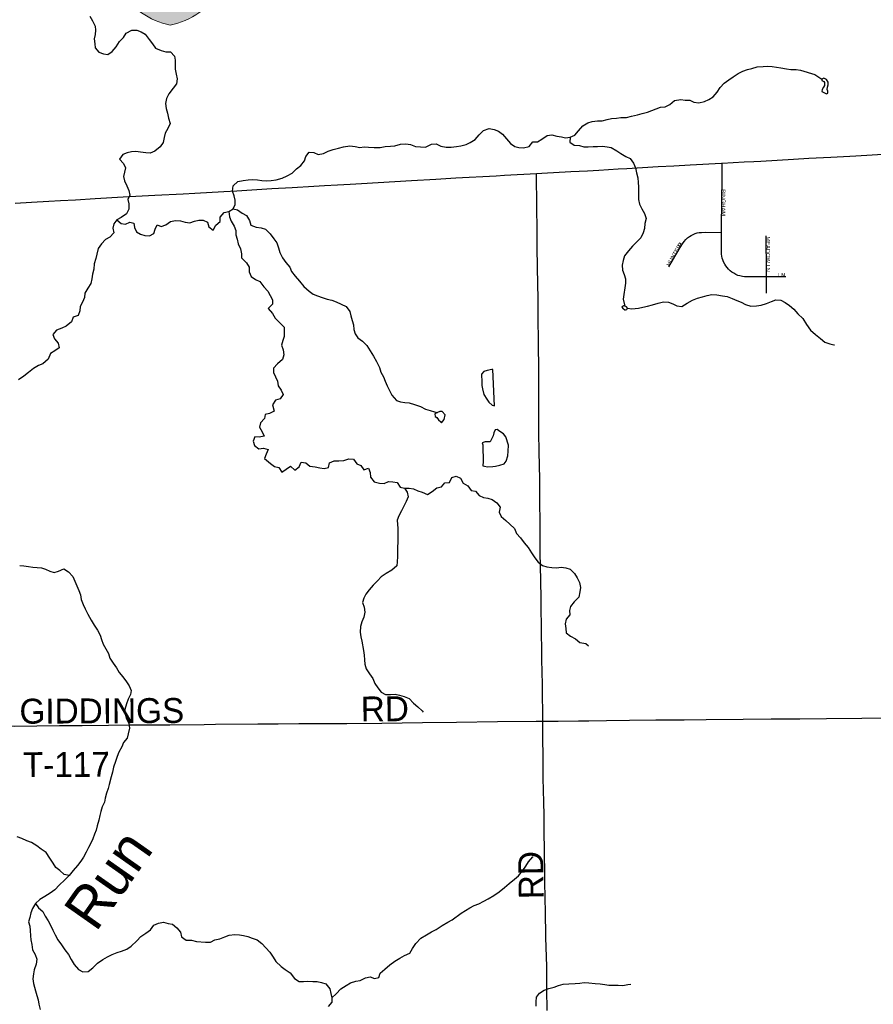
# Model space of a CAD drawing. Header units: feet. Extents: x 2113747 to 2516209, y 960708 to 1356798.
# Tile 101 of 206: x 2328992 to 2339271, y 1121601 to 1133451. Entities that reach past the tile are written whole.
import ezdxf
from ezdxf.enums import TextEntityAlignment as Align

# ---------------------------------------------------------------- set-up
doc = ezdxf.new("R2010")
doc.units = ezdxf.units.FT
doc.header["$LTSCALE"] = 50
doc.header["$MEASUREMENT"] = 0
for name, color, linetype in [('0_Xref', 7, 'Continuous'), ('GM_X_County_Road', 3, 'Continuous'), ('GM_X_Interstate_Shield', 251, 'Continuous'), ('GM_X_Minor_Lake', 5, 'Continuous'), ('GM_X_Minor_River', 5, 'Continuous'), ('GM_X_Minor_River_Text', 5, 'Continuous'), ('GM_X_Township_Road', 4, 'Continuous'), ('GM_X_Township_Road_Text', 4, 'Continuous'), ('GM_X_Township_Subdivision', 4, 'Continuous'), ('GM_X_Township_Subdivision_Text', 4, 'Continuous')]:
    doc.layers.add(name, color=color, linetype=linetype)
doc.styles.add('Styledgn000', font='dgn000.shx')
doc.styles.add('Styledgn030', font='dgn030.shx')
doc.styles.add('Styledgn031', font='dgn031.shx')

# ---------------------------------------------------------------- blocks, each defined once
blk = doc.blocks.new('M1-1_22')
at = {"layer": 'GM_X_Interstate_Shield', "linetype": 'Continuous'}
h = blk.add_hatch(color=1, dxfattribs=at)
edge = h.paths.add_edge_path()
edge.add_arc((188, 169), 938, 141.669, 165.8066, ccw=False)
edge.add_line((-548, 750), (-548, 750))
edge.add_arc((-274, 1647), 938, 253.0091, 286.9909)
edge.add_line((0, 750), (0, 750))
edge.add_arc((274, 1647), 938, 253.0091, 286.9909)
edge.add_line((548, 750), (548, 750))
edge.add_arc((-188, 169), 938, 14.1934, 38.331, ccw=False)
edge.add_line((721, 398), (-721, 398))
h = blk.add_hatch(color=5, dxfattribs=at)
edge = h.paths.add_edge_path()
edge.add_arc((188, 169), 938, 165.8066, 258.463)
edge.add_line((0, -750), (0, -750))
edge.add_arc((-188, 169), 938, 281.537, 374.1934)
edge.add_line((721, 398), (-721, 398))
at = {"layer": 'GM_X_Interstate_Shield', "color": 7, "linetype": 'Continuous', "lineweight": 0}
blk.add_line((-721, 398), (721, 398), dxfattribs=at)
at = {"layer": 'GM_X_Interstate_Shield', "color": 1, "linetype": 'Continuous', "lineweight": 0, "flags": 128}
blk.add_lwpolyline([(-721, 398, -0.105712), (-548, 750), (-548, 750, 0.14937), (0, 750), (0, 750, 0.14937), (548, 750), (548, 750, -0.105712), (721, 398), (-721, 398)], format="xyb", dxfattribs=at)
at = {"layer": 'GM_X_Interstate_Shield', "color": 5, "linetype": 'Continuous', "lineweight": 0, "flags": 128}
blk.add_lwpolyline([(-721, 398, 0.427859), (0, -750), (0, -750, 0.427859), (721, 398), (-721, 398)], format="xyb", dxfattribs=at)
at = {"layer": 'GM_X_Interstate_Shield', "color": 18, "linetype": 'Continuous', "lineweight": 0, "true_color": 0x1e0000, "style": 'Styledgn000', "width": 0.800064}
blk.add_text('77', height=625, dxfattribs=at).set_placement((75, -328), align=Align.CENTER)
blk = doc.blocks.new('POR')
at = {"layer": 'GM_X_County_Road', "flags": 128}
for points in [[(2337451, 1131724), (2337716, 1131739), (2337831, 1131745), (2337916, 1131750), (2338309, 1131773), (2338493, 1131784), (2338761, 1131798), (2338987, 1131809), (2339059, 1131814), (2339453, 1131838), (2339885, 1131863), (2340009, 1131870), (2340131, 1131877), (2340429, 1131894), (2340560, 1131901), (2340743, 1131912), (2340881, 1131919), (2341145, 1131934), (2341188, 1131937)], [(2335213, 1131599), (2335280, 1131603), (2335627, 1131623), (2335830, 1131634), (2335964, 1131642), (2336200, 1131656), (2336302, 1131661), (2336680, 1131684), (2336868, 1131693), (2337067, 1131704), (2337441, 1131724), (2337451, 1131724)], [(2328939, 1131243), (2329133, 1131254), (2329345, 1131267), (2329483, 1131275), (2329663, 1131285), (2329902, 1131298), (2330239, 1131318), (2330544, 1131334), (2330619, 1131338), (2330960, 1131357), (2331101, 1131364), (2331451, 1131384), (2331605, 1131393), (2332027, 1131419), (2332273, 1131431), (2332534, 1131446), (2332664, 1131455), (2332817, 1131463), (2332970, 1131473), (2333107, 1131481), (2333710, 1131516), (2334002, 1131532), (2334244, 1131546), (2334729, 1131573), (2334831, 1131579), (2335213, 1131599)]]:
    blk.add_lwpolyline(points, dxfattribs=at)
at = {"layer": 'GM_X_Minor_Lake'}
for p, q in [((2338681, 1132694), (2338684, 1132661)), ((2334708, 1128803), (2334691, 1129240)), ((2334016, 1128662), (2334034, 1128634)), ((2334568, 1128336), (2334572, 1128120))]:
    blk.add_line(p, q, dxfattribs=at)
at = {"layer": 'GM_X_Minor_Lake', "flags": 128}
for points in [[(2338684, 1132661), (2338672, 1132637), (2338654, 1132609), (2338652, 1132587), (2338683, 1132571), (2338705, 1132557), (2338723, 1132566), (2338724, 1132592), (2338714, 1132610), (2338718, 1132640), (2338725, 1132666), (2338727, 1132700), (2338705, 1132732), (2338674, 1132748), (2338651, 1132735), (2338651, 1132721), (2338673, 1132707), (2338681, 1132694)], [(2336312, 1129978), (2336298, 1129996), (2336280, 1130004), (2336262, 1130008), (2336244, 1129992), (2336258, 1129976)], [(2336258, 1129976), (2336278, 1129958), (2336286, 1129958), (2336304, 1129964), (2336312, 1129978), (2336298, 1129996), (2336280, 1130004), (2336262, 1130008), (2336244, 1129992), (2336260, 1129972)], [(2336258, 1129976), (2336278, 1129958), (2336286, 1129958), (2336304, 1129964), (2336312, 1129978)], [(2334691, 1129240), (2334677, 1129242), (2334621, 1129229), (2334581, 1129217), (2334554, 1129186), (2334552, 1129158), (2334556, 1129118), (2334557, 1129072), (2334555, 1129048), (2334564, 1129008), (2334579, 1128942), (2334615, 1128886), (2334642, 1128848), (2334680, 1128813), (2334708, 1128803)], [(2334034, 1128634), (2334063, 1128612), (2334073, 1128601), (2334104, 1128639), (2334117, 1128697), (2334079, 1128737), (2334053, 1128737), (2334021, 1128722), (2333991, 1128706), (2333996, 1128674), (2334016, 1128662)], [(2334572, 1128120), (2334569, 1128095), (2334569, 1128081), (2334587, 1128076), (2334623, 1128068), (2334689, 1128073), (2334721, 1128077), (2334775, 1128090), (2334827, 1128105), (2334848, 1128137), (2334871, 1128203), (2334873, 1128258), (2334876, 1128330), (2334847, 1128430), (2334816, 1128466), (2334774, 1128495), (2334742, 1128521), (2334716, 1128514), (2334702, 1128478), (2334694, 1128442), (2334681, 1128420), (2334657, 1128369), (2334595, 1128370), (2334559, 1128360), (2334568, 1128336)]]:
    blk.add_lwpolyline(points, dxfattribs=at)
at = {"layer": 'GM_X_Minor_River', "flags": 128}
for points in [[(2329837, 1133493), (2329867, 1133439), (2329902, 1133373), (2329903, 1133323), (2329899, 1133271), (2329890, 1133219), (2329895, 1133161), (2329901, 1133111), (2329946, 1133059), (2330002, 1133040), (2330052, 1133034), (2330106, 1133069), (2330155, 1133126), (2330194, 1133187), (2330244, 1133237), (2330275, 1133288), (2330341, 1133323), (2330401, 1133326), (2330453, 1133306), (2330503, 1133275), (2330550, 1133213), (2330590, 1133161), (2330629, 1133108), (2330697, 1133081), (2330752, 1133063), (2330808, 1133064), (2330858, 1133014), (2330865, 1132964), (2330865, 1132908), (2330864, 1132854), (2330877, 1132796), (2330887, 1132740), (2330880, 1132678), (2330839, 1132627)], [(2335228, 1131980), (2335280, 1132015), (2335345, 1132058), (2335401, 1132065), (2335461, 1132050), (2335515, 1132042), (2335565, 1132031), (2335619, 1132038), (2335677, 1132060), (2335722, 1132115), (2335774, 1132174), (2335833, 1132209), (2335887, 1132225), (2335949, 1132234), (2336007, 1132233), (2336065, 1132248), (2336117, 1132260), (2336179, 1132267), (2336232, 1132274), (2336298, 1132275), (2336360, 1132289), (2336430, 1132306), (2336486, 1132323), (2336552, 1132338), (2336603, 1132357), (2336655, 1132379), (2336707, 1132398), (2336765, 1132401), (2336820, 1132432), (2336878, 1132478), (2336952, 1132491), (2337006, 1132484), (2337060, 1132481), (2337110, 1132457), (2337170, 1132452), (2337236, 1132467), (2337292, 1132490), (2337343, 1132524), (2337391, 1132577), (2337428, 1132634), (2337473, 1132686), (2337529, 1132729), (2337584, 1132762), (2337642, 1132803), (2337698, 1132830), (2337755, 1132850), (2337807, 1132865), (2337873, 1132884), (2337943, 1132889), (2338001, 1132892), (2338053, 1132886), (2338105, 1132879), (2338159, 1132870), (2338227, 1132858), (2338279, 1132853), (2338341, 1132852), (2338395, 1132844), (2338566, 1132792), (2338651, 1132735)], [(2330839, 1132627), (2330786, 1132560), (2330760, 1132504), (2330749, 1132443), (2330756, 1132383), (2330770, 1132327), (2330785, 1132267), (2330804, 1132200), (2330777, 1132143), (2330745, 1132086), (2330732, 1132032), (2330721, 1131972), (2330683, 1131921), (2330618, 1131868), (2330564, 1131843), (2330512, 1131849), (2330446, 1131856), (2330392, 1131863), (2330340, 1131859), (2330286, 1131850), (2330234, 1131827), (2330195, 1131773), (2330244, 1131719), (2330266, 1131667), (2330253, 1131617), (2330244, 1131565), (2330254, 1131513), (2330281, 1131453), (2330308, 1131397), (2330320, 1131339), (2330295, 1131287), (2330306, 1131233), (2330306, 1131172), (2330277, 1131116), (2330216, 1131071), (2330160, 1131044), (2330124, 1130994), (2330115, 1130941), (2330124, 1130887), (2330078, 1130835), (2330025, 1130806), (2329979, 1130755), (2329938, 1130696), (2329919, 1130628), (2329908, 1130576), (2329890, 1130511), (2329883, 1130447), (2329870, 1130387), (2329860, 1130332), (2329847, 1130278), (2329812, 1130220), (2329778, 1130161), (2329773, 1130107), (2329748, 1130052), (2329722, 1130000), (2329717, 1129948), (2329696, 1129891), (2329636, 1129870), (2329615, 1129816), (2329553, 1129763), (2329498, 1129738), (2329434, 1129715), (2329393, 1129661), (2329413, 1129609), (2329456, 1129557), (2329466, 1129503), (2329415, 1129464), (2329363, 1129432), (2329336, 1129367), (2329271, 1129310), (2329217, 1129291), (2329157, 1129255), (2329100, 1129204), (2329043, 1129159), (2328979, 1129118)], [(2330160, 1131044), (2330212, 1130997), (2330266, 1130991), (2330318, 1131014), (2330368, 1131003), (2330373, 1130951), (2330398, 1130897), (2330448, 1130871), (2330500, 1130852), (2330556, 1130851), (2330608, 1130877), (2330623, 1130932), (2330647, 1130984), (2330697, 1130961), (2330751, 1130981), (2330808, 1131024), (2330868, 1131035), (2330928, 1131032), (2330986, 1131013), (2331042, 1131007), (2331096, 1131028), (2331148, 1131037), (2331200, 1131037), (2331254, 1131014), (2331269, 1130958), (2331321, 1130918), (2331355, 1130977), (2331406, 1131024), (2331405, 1131076), (2331455, 1131131), (2331511, 1131143), (2331562, 1131174), (2331588, 1131225), (2331587, 1131279), (2331576, 1131331), (2331556, 1131389), (2331563, 1131451), (2331618, 1131502), (2331682, 1131517), (2331742, 1131525), (2331796, 1131528), (2331856, 1131523), (2331906, 1131515), (2331962, 1131512), (2332020, 1131515), (2332080, 1131524), (2332154, 1131543), (2332213, 1131570), (2332275, 1131602), (2332326, 1131655), (2332378, 1131698), (2332421, 1131751), (2332437, 1131803), (2332478, 1131856), (2332534, 1131854), (2332588, 1131827), (2332650, 1131840), (2332706, 1131867), (2332767, 1131887), (2332829, 1131904), (2332893, 1131919), (2332967, 1131932), (2333031, 1131923), (2333087, 1131911), (2333139, 1131920), (2333193, 1131917), (2333259, 1131914), (2333333, 1131913), (2333393, 1131925), (2333459, 1131928), (2333511, 1131933), (2333579, 1131952), (2333643, 1131957), (2333699, 1131947), (2333757, 1131926), (2333819, 1131921), (2333879, 1131917), (2333949, 1131954), (2334007, 1131955), (2334063, 1131930), (2334129, 1131915), (2334189, 1131917), (2334253, 1131926), (2334305, 1131933), (2334367, 1131950), (2334418, 1131974), (2334476, 1132009), (2334525, 1132066), (2334578, 1132119), (2334646, 1132142), (2334706, 1132130), (2334757, 1132109), (2334807, 1132073), (2334852, 1132018), (2334900, 1131960), (2334953, 1131925), (2335003, 1131913), (2335059, 1131908), (2335125, 1131925), (2335172, 1131982), (2335228, 1131980)], [(2335619, 1132038), (2335616, 1131979), (2335668, 1131940), (2335733, 1131935), (2335785, 1131919), (2335837, 1131922), (2335899, 1131925), (2335951, 1131925), (2336011, 1131928), (2336065, 1131921), (2336115, 1131911), (2336181, 1131874), (2336232, 1131839), (2336292, 1131803), (2336344, 1131780), (2336383, 1131724), (2336408, 1131668), (2336420, 1131606), (2336437, 1131548), (2336440, 1131490), (2336442, 1131440), (2336443, 1131388), (2336442, 1131336), (2336442, 1131286), (2336455, 1131230), (2336482, 1131174), (2336514, 1131118), (2336535, 1131058), (2336520, 1130998), (2336516, 1130938), (2336501, 1130885), (2336470, 1130827), (2336422, 1130776), (2336369, 1130725), (2336324, 1130668), (2336276, 1130608), (2336259, 1130553), (2336246, 1130495), (2336252, 1130435), (2336269, 1130383), (2336288, 1130331), (2336288, 1130281), (2336259, 1130087), (2336280, 1130004), (2336280, 1130004)], [(2331562, 1131174), (2331616, 1131163), (2331671, 1131123), (2331723, 1131094), (2331758, 1131034), (2331776, 1130980), (2331841, 1130955), (2331901, 1130946), (2331953, 1130932), (2332008, 1130875), (2332054, 1130815), (2332089, 1130764), (2332110, 1130704), (2332124, 1130650), (2332155, 1130584), (2332196, 1130528), (2332244, 1130473), (2332263, 1130421), (2332310, 1130363), (2332360, 1130306), (2332415, 1130242), (2332476, 1130185), (2332526, 1130147), (2332577, 1130126), (2332633, 1130109), (2332693, 1130089), (2332751, 1130076), (2332801, 1130055), (2332864, 1130027), (2332922, 1129998), (2332967, 1129940), (2332981, 1129888), (2332994, 1129832), (2333011, 1129777), (2333015, 1129724), (2333030, 1129672), (2333063, 1129621), (2333121, 1129583), (2333172, 1129528), (2333212, 1129466), (2333253, 1129403), (2333288, 1129339), (2333325, 1129267), (2333341, 1129211), (2333372, 1129153), (2333391, 1129101), (2333417, 1129044), (2333446, 1128990), (2333475, 1128934), (2333528, 1128870), (2333578, 1128853), (2333630, 1128846), (2333680, 1128838), (2333744, 1128821), (2333820, 1128794), (2333877, 1128763), (2333935, 1128749), (2333987, 1128730), (2334027, 1128725)], [(2331511, 1131143), (2331517, 1131079), (2331540, 1131028), (2331573, 1130968), (2331593, 1130914), (2331596, 1130862), (2331611, 1130808), (2331623, 1130754), (2331652, 1130692), (2331661, 1130634), (2331663, 1130584), (2331724, 1130524), (2331757, 1130473), (2331757, 1130415), (2331780, 1130359), (2331832, 1130325), (2331883, 1130302), (2331933, 1130238), (2331982, 1130183), (2332007, 1130131), (2332035, 1130079), (2332036, 1130029), (2331984, 1129976), (2332037, 1129917), (2332070, 1129857), (2332122, 1129807), (2332175, 1129752), (2332176, 1129640), (2332159, 1129589), (2332144, 1129535), (2332164, 1129477), (2332171, 1129419), (2332156, 1129363), (2332096, 1129308), (2332047, 1129257), (2332050, 1129205), (2332074, 1129153), (2332095, 1129101), (2332106, 1129043), (2332142, 1128991), (2332165, 1128940), (2332129, 1128889), (2332072, 1128872), (2332036, 1128814), (2332057, 1128738), (2332000, 1128711), (2331946, 1128700), (2331938, 1128650), (2331893, 1128599), (2331880, 1128549), (2331912, 1128493), (2331937, 1128437), (2331875, 1128425), (2331825, 1128432), (2331802, 1128379), (2331818, 1128328), (2331873, 1128286), (2331929, 1128295), (2331983, 1128279), (2331961, 1128221), (2331940, 1128171), (2332011, 1128111), (2332061, 1128074), (2332111, 1128060), (2332148, 1128007), (2332202, 1128040), (2332253, 1128078), (2332306, 1128031), (2332359, 1128068), (2332381, 1128126), (2332437, 1128119), (2332487, 1128079), (2332549, 1128070), (2332607, 1128059), (2332657, 1128051), (2332709, 1128062), (2332721, 1128116), (2332780, 1128143), (2332836, 1128142), (2332896, 1128145), (2332954, 1128165), (2333012, 1128162), (2333051, 1128104), (2333101, 1128087), (2333136, 1128035), (2333191, 1128052), (2333214, 1128000), (2333215, 1127946), (2333259, 1127890), (2333323, 1127873), (2333380, 1127868), (2333433, 1127895), (2333485, 1127889), (2333539, 1127880), (2333572, 1127824), (2333624, 1127815), (2333682, 1127812), (2333734, 1127806), (2333785, 1127781), (2333837, 1127763), (2333901, 1127738)], [(2336312, 1129978), (2336363, 1129971), (2336442, 1129979), (2336496, 1129990), (2336552, 1130003), (2336611, 1130018), (2336681, 1130039), (2336743, 1130056), (2336803, 1130053), (2336855, 1130031), (2336905, 1130008), (2336964, 1130001), (2337029, 1130038), (2337093, 1130076), (2337154, 1130099), (2337214, 1130114), (2337268, 1130133), (2337326, 1130144), (2337386, 1130138), (2337456, 1130129), (2337512, 1130118), (2337572, 1130094), (2337627, 1130071), (2337681, 1130050), (2337731, 1130024), (2337797, 1130005), (2337865, 1130008), (2337921, 1130017), (2337983, 1130035), (2338045, 1130060), (2338098, 1130081), (2338158, 1130076), (2338209, 1130048), (2338261, 1130013), (2338314, 1129967), (2338360, 1129912), (2338421, 1129854), (2338468, 1129783), (2338515, 1129715), (2338573, 1129662), (2338634, 1129616), (2338688, 1129569), (2338745, 1129550), (2338797, 1129538), (2338805, 1129538)], [(2328992, 1126882), (2329042, 1126877), (2329098, 1126871), (2329152, 1126862), (2329202, 1126859), (2329254, 1126855), (2329304, 1126838), (2329357, 1126814), (2329407, 1126799), (2329459, 1126816), (2329522, 1126841), (2329579, 1126805), (2329633, 1126748), (2329658, 1126694), (2329679, 1126638), (2329705, 1126580), (2329724, 1126528), (2329733, 1126472), (2329757, 1126412), (2329782, 1126361), (2329811, 1126295), (2329852, 1126225), (2329888, 1126163), (2329929, 1126104), (2329960, 1126042), (2329977, 1125990), (2329999, 1125936), (2330060, 1125825), (2330079, 1125769), (2330118, 1125705), (2330159, 1125649), (2330191, 1125594), (2330234, 1125542), (2330277, 1125484), (2330311, 1125433), (2330336, 1125379), (2330328, 1125329), (2330299, 1125274), (2330280, 1125218), (2330259, 1125151), (2330261, 1125097), (2330278, 1125037), (2330305, 1124983), (2330315, 1124923), (2330300, 1124855), (2330285, 1124805), (2330243, 1124752), (2330224, 1124700), (2330185, 1124637), (2330165, 1124585), (2330146, 1124522), (2330123, 1124456), (2330110, 1124395), (2330092, 1124339), (2330069, 1124248), (2330058, 1124198), (2330039, 1124142), (2330023, 1124083), (2330012, 1124033), (2329987, 1123977), (2329969, 1123922), (2329956, 1123872), (2329945, 1123818), (2329925, 1123751), (2329912, 1123699), (2329893, 1123649), (2329873, 1123594), (2329848, 1123540), (2329819, 1123489), (2329793, 1123431), (2329762, 1123374), (2329729, 1123324), (2329687, 1123271), (2329638, 1123210), (2329587, 1123151), (2329533, 1123095), (2329472, 1123040)], [(2333901, 1127738), (2333959, 1127773), (2334016, 1127818), (2334072, 1127828), (2334113, 1127879), (2334167, 1127882), (2334195, 1127940), (2334248, 1127957), (2334301, 1127932), (2334333, 1127874), (2334388, 1127840), (2334430, 1127785), (2334480, 1127777), (2334525, 1127726), (2334577, 1127700), (2334627, 1127693), (2334682, 1127678), (2334736, 1127638), (2334777, 1127583), (2334765, 1127526), (2334788, 1127472), (2334845, 1127425), (2334895, 1127380), (2334952, 1127326), (2334975, 1127268), (2335023, 1127215), (2335066, 1127157), (2335115, 1127097), (2335153, 1127034), (2335196, 1126976), (2335235, 1126922), (2335289, 1126881), (2335339, 1126866), (2335399, 1126860), (2335455, 1126855), (2335511, 1126862), (2335569, 1126854), (2335620, 1126837), (2335674, 1126788), (2335705, 1126734), (2335732, 1126678), (2335746, 1126616), (2335737, 1126566), (2335724, 1126501), (2335670, 1126447), (2335625, 1126390), (2335612, 1126340), (2335618, 1126288), (2335571, 1126237), (2335562, 1126179), (2335568, 1126124), (2335573, 1126074), (2335625, 1126033), (2335684, 1125998), (2335738, 1125954), (2335808, 1125943), (2335843, 1125915)], [(2333624, 1127815), (2333659, 1127763), (2333671, 1127707), (2333644, 1127651), (2333617, 1127598), (2333591, 1127542), (2333558, 1127481), (2333539, 1127429), (2333544, 1127328), (2333547, 1127268), (2333547, 1127218), (2333544, 1127164), (2333541, 1127104), (2333543, 1127040), (2333542, 1126989), (2333539, 1126927), (2333533, 1126877), (2333472, 1126828), (2333403, 1126785), (2333343, 1126746), (2333302, 1126696), (2333248, 1126645), (2333201, 1126590), (2333160, 1126539), (2333134, 1126489), (2333121, 1126437), (2333141, 1126381), (2333146, 1126319), (2333137, 1126260), (2333112, 1126206), (2333094, 1126148), (2333093, 1126081), (2333098, 1126025), (2333112, 1125973), (2333130, 1125861), (2333138, 1125803), (2333143, 1125747), (2333148, 1125693), (2333166, 1125637), (2333205, 1125577), (2333244, 1125522), (2333270, 1125462), (2333305, 1125410), (2333344, 1125357), (2333396, 1125329), (2333456, 1125328), (2333514, 1125335), (2333566, 1125323), (2333620, 1125304), (2333681, 1125281), (2333733, 1125227), (2333788, 1125180), (2333838, 1125132), (2333850, 1125118)], [(2329587, 1123151), (2329529, 1123165), (2329476, 1123210), (2329426, 1123248), (2329395, 1123301), (2329354, 1123361), (2329311, 1123427), (2329251, 1123470), (2329200, 1123508), (2329134, 1123547), (2329080, 1123570), (2329017, 1123595), (2328963, 1123617)], [(2332752, 1121679), (2332803, 1121728), (2332857, 1121787), (2332922, 1121828), (2332976, 1121858), (2333038, 1121879), (2333092, 1121886), (2333155, 1121921), (2333213, 1121934), (2333263, 1121912), (2333315, 1121925), (2333334, 1121975), (2333390, 1122026), (2333449, 1122075), (2333509, 1122120), (2333568, 1122155), (2333626, 1122187), (2333691, 1122218), (2333721, 1122273), (2333762, 1122334), (2333821, 1122396), (2333891, 1122439), (2333950, 1122474), (2334006, 1122501), (2334079, 1122548), (2334149, 1122591), (2334201, 1122620), (2334308, 1122697), (2334359, 1122730), (2334411, 1122761), (2334466, 1122790), (2334522, 1122810), (2334580, 1122843), (2334635, 1122870), (2334703, 1122909), (2334766, 1122956), (2334830, 1123009), (2334887, 1123054), (2334949, 1123108), (2335000, 1123149), (2335051, 1123212), (2335087, 1123263), (2335120, 1123317), (2335169, 1123376), (2335165, 1123370)], [(2329472, 1123040), (2329417, 1122979), (2329359, 1122938), (2329296, 1122899), (2329236, 1122864), (2329181, 1122813), (2329146, 1122755), (2329126, 1122702), (2329113, 1122648), (2329099, 1122596), (2329116, 1122540), (2329117, 1122490), (2329124, 1122426), (2329128, 1122376), (2329137, 1122320), (2329148, 1122258), (2329178, 1122202), (2329197, 1122146), (2329190, 1122086), (2329168, 1122017), (2329157, 1121967), (2329150, 1121909), (2329158, 1121851), (2329184, 1121763), (2329200, 1121709), (2329213, 1121657), (2329221, 1121605), (2329238, 1121537)], [(2329181, 1122813), (2329219, 1122762), (2329270, 1122718), (2329299, 1122664), (2329337, 1122605), (2329368, 1122545), (2329393, 1122493), (2329421, 1122439), (2329452, 1122376), (2329495, 1122318), (2329534, 1122256), (2329578, 1122201), (2329613, 1122139), (2329650, 1122081), (2329700, 1122022), (2329751, 1121992), (2329817, 1121997), (2329872, 1122042), (2329931, 1122095), (2329993, 1122142), (2330048, 1122173), (2330106, 1122199), (2330164, 1122224), (2330220, 1122239), (2330283, 1122266), (2330335, 1122303), (2330402, 1122366), (2330451, 1122418), (2330509, 1122459), (2330566, 1122498), (2330608, 1122555), (2330664, 1122577), (2330723, 1122592), (2330780, 1122575), (2330834, 1122567), (2330886, 1122520), (2330927, 1122468), (2330941, 1122412), (2330996, 1122375), (2331060, 1122372), (2331120, 1122359), (2331228, 1122348), (2331288, 1122349), (2331342, 1122377), (2331402, 1122390), (2331461, 1122413), (2331515, 1122432), (2331583, 1122441), (2331637, 1122437), (2331687, 1122428), (2331739, 1122416), (2331792, 1122399), (2331850, 1122378), (2331908, 1122334), (2331955, 1122281), (2332006, 1122229), (2332046, 1122168), (2332077, 1122116), (2332140, 1122058), (2332190, 1122021), (2332247, 1121980), (2332301, 1121914), (2332356, 1121875), (2332408, 1121875), (2332462, 1121880), (2332522, 1121877), (2332574, 1121875), (2332626, 1121862), (2332680, 1121847), (2332725, 1121789), (2332739, 1121733), (2332752, 1121679), (2332749, 1121627), (2332705, 1121576)], [(2335211, 1121580), (2335210, 1121630), (2335216, 1121686), (2335251, 1121737), (2335307, 1121771), (2335364, 1121792), (2335426, 1121809), (2335478, 1121826), (2335536, 1121844), (2335604, 1121847), (2335680, 1121852), (2335736, 1121857), (2335789, 1121864), (2335847, 1121858), (2335920, 1121851), (2335982, 1121846), (2336036, 1121839), (2336086, 1121833), (2336142, 1121830), (2336198, 1121831), (2336254, 1121829), (2336314, 1121838), (2336352, 1121845)]]:
    blk.add_lwpolyline(points, dxfattribs=at)
at = {"layer": 'GM_X_Township_Road', "flags": 128}
for points in [[(2335291, 1125008), (2335290, 1125141), (2335288, 1125295), (2335286, 1125433), (2335283, 1125617), (2335281, 1125732), (2335279, 1125899), (2335277, 1126037), (2335273, 1126477), (2335268, 1126706), (2335261, 1127034), (2335261, 1127218), (2335258, 1127369), (2335255, 1127682), (2335254, 1127920), (2335247, 1128251), (2335245, 1128481), (2335244, 1128582), (2335244, 1128733), (2335242, 1129242), (2335240, 1129550), (2335238, 1129672), (2335237, 1129767), (2335234, 1130082), (2335231, 1130282), (2335229, 1130459), (2335225, 1130722), (2335223, 1130889), (2335214, 1131565), (2335213, 1131599)], [(2328671, 1124951), (2328714, 1124951), (2328932, 1124950), (2329199, 1124953), (2329471, 1124956), (2329743, 1124957), (2330060, 1124961), (2330313, 1124964), (2330510, 1124963), (2330801, 1124964), (2331212, 1124970), (2331350, 1124971), (2331858, 1124975), (2332104, 1124977), (2332354, 1124980), (2332754, 1124981), (2332931, 1124982), (2333351, 1124986), (2333844, 1124992), (2334251, 1124996), (2334746, 1125003), (2335209, 1125007), (2335291, 1125008)], [(2335291, 1125008), (2335475, 1125010), (2335721, 1125013), (2335845, 1125014), (2336059, 1125016), (2336334, 1125019), (2336653, 1125024), (2336994, 1125026), (2337256, 1125030), (2337705, 1125032), (2338040, 1125036), (2338250, 1125038), (2338384, 1125039), (2338706, 1125042), (2339132, 1125047), (2339536, 1125050)], [(2335343, 1121525), (2335341, 1121785), (2335340, 1121909), (2335338, 1122057), (2335336, 1122171), (2335327, 1122407), (2335322, 1122729), (2335320, 1122857), (2335317, 1123100), (2335311, 1123500), (2335309, 1123634), (2335306, 1123877), (2335304, 1124035), (2335297, 1124322), (2335294, 1124447), (2335294, 1124656), (2335293, 1124731), (2335292, 1124862), (2335291, 1125008)]]:
    blk.add_lwpolyline(points, dxfattribs=at)
at = {"layer": 'GM_X_Township_Subdivision', "flags": 128}
for points in [[(2337443, 1130889), (2337444, 1131042), (2337445, 1131187), (2337448, 1131364), (2337449, 1131449), (2337449, 1131551), (2337451, 1131679), (2337451, 1131724)], [(2336807, 1130477), (2336853, 1130553), (2336904, 1130641), (2336946, 1130711), (2336972, 1130753), (2336994, 1130782), (2337013, 1130804), (2337035, 1130824), (2337056, 1130840), (2337078, 1130855), (2337101, 1130867), (2337125, 1130877), (2337150, 1130884), (2337173, 1130888), (2337202, 1130891), (2337245, 1130893), (2337443, 1130889)], [(2337986, 1130356), (2337927, 1130355), (2337815, 1130355), (2337749, 1130355), (2337720, 1130357), (2337694, 1130360), (2337665, 1130367), (2337640, 1130374), (2337616, 1130385), (2337590, 1130399), (2337568, 1130413), (2337547, 1130430), (2337528, 1130448), (2337510, 1130467), (2337495, 1130488), (2337481, 1130510), (2337468, 1130537), (2337458, 1130561), (2337451, 1130583), (2337447, 1130606), (2337444, 1130628), (2337442, 1130661), (2337443, 1130724), (2337443, 1130889)], [(2337986, 1130356), (2337985, 1130434), (2337982, 1130832), (2337982, 1130851)], [(2337984, 1130161), (2337986, 1130356)], [(2338219, 1130357), (2338170, 1130357), (2338032, 1130357), (2337986, 1130356)]]:
    blk.add_lwpolyline(points, dxfattribs=at)
at = {"color": 7, "linetype": 'Continuous', "lineweight": 0}
blk.add_blockref('M1-1_22', (2330805, 1134136), dxfattribs=at)
at = {"layer": 'GM_X_Minor_River_Text', "insert": (2329707, 1122602), "char_height": 500.21, "attachment_point": 4, "rotation": 54.9372, "line_spacing_factor": 0.8, "style": 'Styledgn031'}
blk.add_mtext('{\\Fdgn000|c0;\\C256;Run}', dxfattribs=at)
at = {"layer": 'GM_X_Township_Road_Text', "char_height": 300, "attachment_point": 7, "line_spacing_factor": 0.8, "style": 'Styledgn030'}
for s, insert, rotation in [('{\\Fdgn000|c0;\\C256;GIDDINGS}', (2328990, 1124974), 0.2853), ('{\\Fdgn000|c0;\\C256;RD}', (2333100, 1125005), 0.4955), ('{\\Fdgn000|c0;\\C256;T-117}', (2329031, 1124335), 0.2815), ('{\\Fdgn000|c0;\\C256;RD}', (2335303, 1122869), 90.981)]:
    blk.add_mtext(s, dxfattribs=dict(at, insert=insert, rotation=rotation))
at = {"layer": 'GM_X_Township_Subdivision_Text', "char_height": 50, "attachment_point": 7, "line_spacing_factor": 0.8, "style": 'Styledgn030'}
for s, insert, rotation in [('{\\Fdgn000|c0;\\C256;BINGHAM}', (2337440, 1131410), 270), ('{\\Fdgn000|c0;\\C256;MEADOW LN}', (2337977, 1130842), 270), ('{\\Fdgn000|c0;\\C256;HUNTER}', (2336819, 1130478), 59.7438), ('{\\Fdgn000|c0;\\C256;P}', (2336951, 1130706), 58.5536), ('{\\Fdgn000|c0;\\C256;L}', (2336969, 1130735), 56.2796), ('{\\Fdgn000|c0;\\C256;LN}', (2338124, 1130351), 0)]:
    blk.add_mtext(s, dxfattribs=dict(at, insert=insert, rotation=rotation))

msp = doc.modelspace()

# ---------------------------------------------------------------- block references
at = {"layer": '0_Xref'}
msp.add_blockref('POR', (0, 0), dxfattribs=at)

doc.saveas('drawing.dxf')
